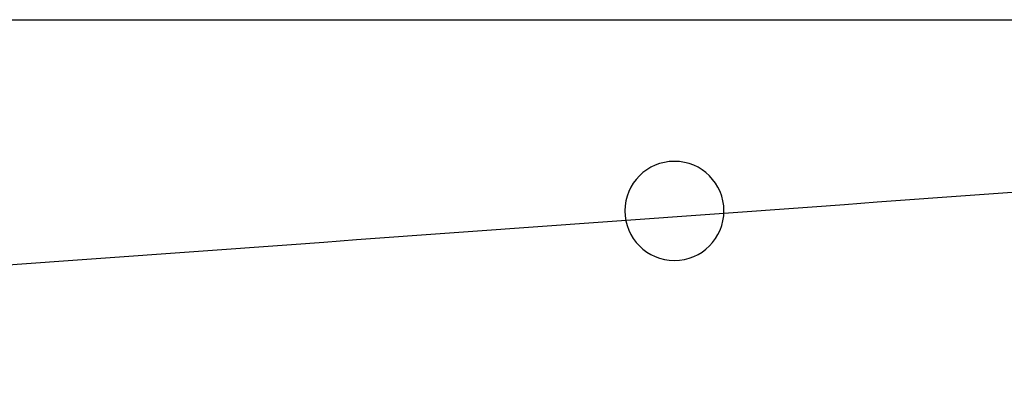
# Model space of a CAD drawing. Extents: x -5 to 5, y -2 to 2.
# Tile 24 of 59: x -1.738 to -1.042, y 0.445 to 0.71. Entities that reach past the tile are written whole.
import ezdxf

# ---------------------------------------------------------------- set-up
doc = ezdxf.new("R2010")
doc.units = 0

msp = doc.modelspace()

# ---------------------------------------------------------------- linework, layer by layer
at = {"layer": 'solid extract', "color": 5, "linetype": 'CONTINUOUS'}
for p, q in [((-2.557, 0.71, -3.073059), (-0.623, 0.71, -3.073059)), ((-2.557, 0.71, -2.9), (-0.623, 0.71, -2.9)), ((-1.31, 0.575, -2.9), (-1.31, 0.575, -2.8375)), ((-1.24, 0.575, -2.9), (-1.24, 0.575, -2.8375))]:
    msp.add_line(p, q, dxfattribs=at)
for centre, start, end in [((-1.275, 0.575, -2.9), 0, 180), ((-1.275, 0.575, -2.8375), 0, 180), ((-1.275, 0.575, -2.9), 180, 360), ((-1.275, 0.575, -2.8375), 180, 360)]:
    msp.add_arc(centre, 0.035, start, end, dxfattribs=at)
at = {"layer": 'solid extract (working fin profile)', "color": 5, "linetype": 'CONTINUOUS', "extrusion": (0.071781, -0.996809, -0.034913)}
msp.add_arc((-8.970066, -936.553704, -0.562561), 933.762042, 89.451226, 89.632279, dxfattribs=at)

doc.saveas('drawing.dxf')
